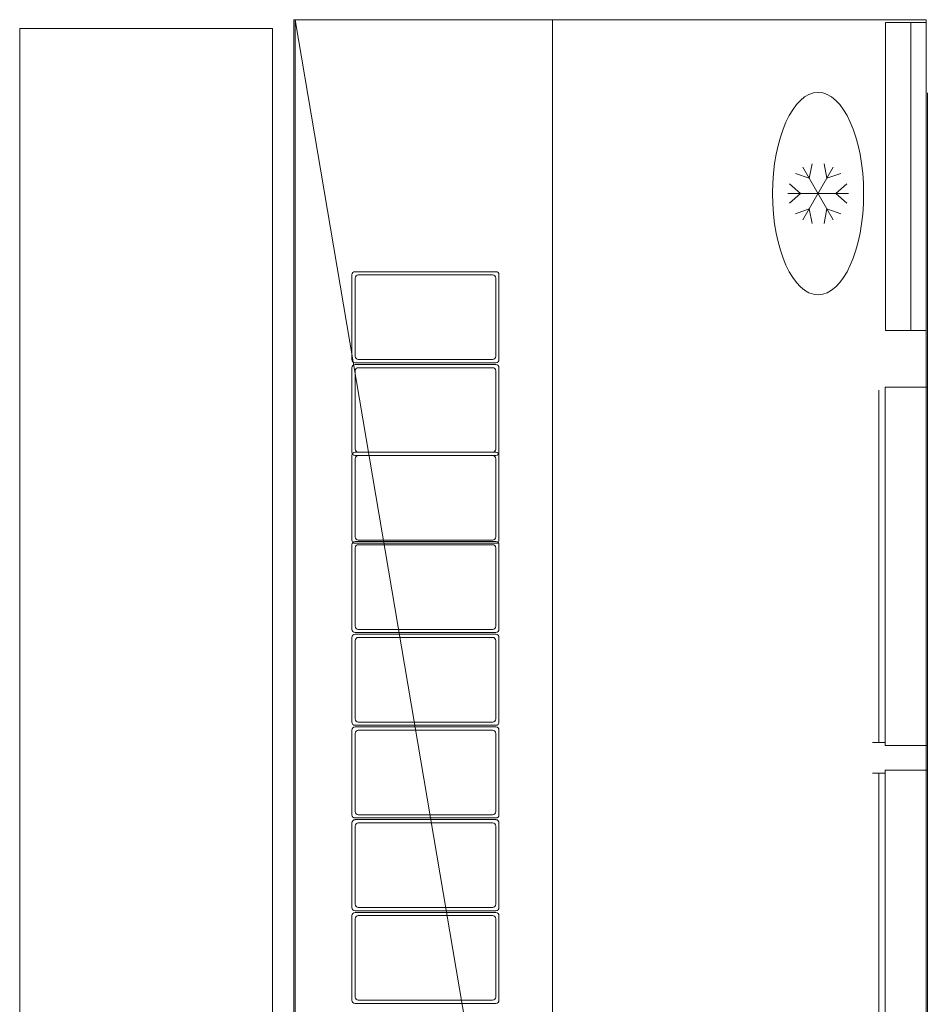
# Model space of a CAD drawing. Header units: millimetres. Extents: x 99250 to 122845, y -19292 to 18303.
# Tile 68 of 99: x 118433 to 119512, y 14007 to 15177. Entities that reach past the tile are written whole.
import ezdxf

# ---------------------------------------------------------------- set-up
doc = ezdxf.new("R2010")
doc.units = ezdxf.units.MM
doc.header["$MEASUREMENT"] = 0
doc.layers.add('IRISH HOUSE_HYD AIRPORT_DRAINAGE LAYOUT 1$0$GREY SCALE', color=8, linetype='Continuous')
doc.layers.add('IRISH HOUSE_HYD AIRPORT_DRAINAGE LAYOUT 1$0$GREYSCALE', color=8, linetype='Continuous', lineweight=0)
doc.layers.add('M-MEP-ELPR-EQUIP', color=6, linetype='Continuous', lineweight=20)

# ---------------------------------------------------------------- blocks, each defined once
blk = doc.blocks.new('IRISH HOUSE_HYD AIRPORT_DRAINAGE LAYOUT 1$0$FLOOR PLAN')
at = {"layer": 'IRISH HOUSE_HYD AIRPORT_DRAINAGE LAYOUT 1$0$GREYSCALE', "color": 8, "lineweight": 0}
for p, q in [((18758.8, 13373.1), (18758.8, 15177.4)), ((18758.8, 15177.4), (19510.7, 15177.4)), ((18760.3, 15177.4), (18760.3, 13875.4)), ((19066.1, 13373.1), (18760.3, 15177.4)), ((18760.3, 13373.1), (18760.3, 15177.4)), ((19066.1, 15177.4), (19066.1, 13373.1)), ((19510.7, 15177.4), (19510.7, 13373.1)), ((18432.6, 13523.6, 4524.1), (18432.6, 15166.8, 4524.1)), ((18432.6, 15166.8, 4524.1), (18733.3, 15166.8, 4524.1)), ((18733.3, 13523.6, 4524.1), (18733.3, 15166.8, 4524.1)), ((19512.1, 15090.3), (19512.1, 13586.7)), ((18831.5, 14877.9), (18998.8, 14877.9)), ((18831.5, 14877.9), (18998.8, 14877.9)), ((18827.7, 14773.5), (18827.7, 14874.1)), ((18827.7, 14773.5), (18827.7, 14874.1)), ((18831.5, 14777.3), (18831.5, 14870.2)), ((18831.5, 14777.3), (18831.5, 14870.2)), ((18835.3, 14874.1), (18994.9, 14874.1)), ((18835.3, 14874.1), (18994.9, 14874.1)), ((18998.8, 14870.2), (18998.8, 14777.3)), ((18998.8, 14870.2), (18998.8, 14777.3)), ((19002.6, 14874.1), (19002.6, 14773.5)), ((19002.6, 14874.1), (19002.6, 14773.5)), ((18998.8, 14769.7), (18831.5, 14769.7)), ((18998.8, 14769.7), (18831.5, 14769.7)), ((18994.9, 14773.5), (18835.3, 14773.5)), ((18994.9, 14773.5), (18835.3, 14773.5)), ((18827.7, 14663.3), (18827.7, 14763.8)), ((18827.7, 14663.3), (18827.7, 14763.8)), ((18831.5, 14767.7), (18998.8, 14767.7)), ((18831.5, 14767.7), (18998.8, 14767.7)), ((18831.5, 14667.1), (18831.5, 14760)), ((18831.5, 14667.1), (18831.5, 14760)), ((18835.3, 14763.8), (18994.9, 14763.8)), ((18835.3, 14763.8), (18994.9, 14763.8)), ((18998.8, 14760), (18998.8, 14667.1)), ((18998.8, 14760), (18998.8, 14667.1)), ((19002.6, 14763.8), (19002.6, 14663.3)), ((19002.6, 14763.8), (19002.6, 14663.3)), ((19454.4, 14737), (19454.4, 14318.4)), ((19461.9, 14314.7), (19461.9, 14740.7)), ((19461.9, 14740.7), (19512.1, 14740.7)), ((19512.1, 14740.7), (19512.1, 14314.7)), ((18827.7, 14659.5), (18827.7, 14558.9)), ((18827.7, 14659.5), (18827.7, 14558.9)), ((18998.8, 14663.3), (18831.5, 14663.3)), ((18998.8, 14663.3), (18831.5, 14663.3)), ((18998.8, 14659.5), (18831.5, 14659.5)), ((18998.8, 14659.5), (18831.5, 14659.5)), ((18831.5, 14655.6), (18831.5, 14562.7)), ((18831.5, 14655.6), (18831.5, 14562.7)), ((18994.9, 14663.3), (18835.3, 14663.3)), ((18994.9, 14663.3), (18835.3, 14663.3)), ((18994.9, 14659.5), (18835.3, 14659.5)), ((18994.9, 14659.5), (18835.3, 14659.5)), ((18998.8, 14562.7), (18998.8, 14655.6)), ((18998.8, 14562.7), (18998.8, 14655.6)), ((19002.6, 14558.9), (19002.6, 14659.5)), ((19002.6, 14558.9), (19002.6, 14659.5)), ((18835.3, 14558.9), (18994.9, 14558.9)), ((18835.3, 14558.9), (18994.9, 14558.9)), ((18827.7, 14553.4), (18827.7, 14452.8)), ((18827.7, 14553.4), (18827.7, 14452.8)), ((18998.8, 14557.2), (18831.5, 14557.2)), ((18998.8, 14557.2), (18831.5, 14557.2)), ((18831.5, 14555.1), (18998.8, 14555.1)), ((18831.5, 14555.1), (18998.8, 14555.1)), ((18831.5, 14549.6), (18831.5, 14456.6)), ((18831.5, 14549.6), (18831.5, 14456.6)), ((18994.9, 14553.4), (18835.3, 14553.4)), ((18994.9, 14553.4), (18835.3, 14553.4)), ((18998.8, 14456.6), (18998.8, 14549.6)), ((18998.8, 14456.6), (18998.8, 14549.6)), ((19002.6, 14452.8), (19002.6, 14553.4)), ((19002.6, 14452.8), (19002.6, 14553.4)), ((18827.7, 14443.2), (18827.7, 14342.6)), ((18827.7, 14443.2), (18827.7, 14342.6)), ((18831.5, 14449), (18998.8, 14449)), ((18831.5, 14449), (18998.8, 14449)), ((18998.8, 14447), (18831.5, 14447)), ((18998.8, 14447), (18831.5, 14447)), ((18835.3, 14452.8), (18994.9, 14452.8)), ((18835.3, 14452.8), (18994.9, 14452.8)), ((18994.9, 14443.2), (18835.3, 14443.2)), ((18994.9, 14443.2), (18835.3, 14443.2)), ((19002.6, 14342.6), (19002.6, 14443.2)), ((19002.6, 14342.6), (19002.6, 14443.2)), ((18831.5, 14439.4), (18831.5, 14346.4)), ((18831.5, 14439.4), (18831.5, 14346.4)), ((18998.8, 14346.4), (18998.8, 14439.4)), ((18998.8, 14346.4), (18998.8, 14439.4)), ((18831.5, 14338.8), (18998.8, 14338.8)), ((18831.5, 14338.8), (18998.8, 14338.8)), ((18998.8, 14336.8), (18831.5, 14336.8)), ((18998.8, 14336.8), (18831.5, 14336.8)), ((18835.3, 14342.6), (18994.9, 14342.6)), ((18835.3, 14342.6), (18994.9, 14342.6)), ((18827.7, 14333), (18827.7, 14232.4)), ((18827.7, 14333), (18827.7, 14232.4)), ((18831.5, 14329.1), (18831.5, 14236.2)), ((18831.5, 14329.1), (18831.5, 14236.2)), ((18994.9, 14333), (18835.3, 14333)), ((18994.9, 14333), (18835.3, 14333)), ((18998.8, 14236.2), (18998.8, 14329.1)), ((18998.8, 14236.2), (18998.8, 14329.1)), ((19002.6, 14232.4), (19002.6, 14333)), ((19002.6, 14232.4), (19002.6, 14333)), ((19446.9, 14318.4), (19461.9, 14318.4)), ((19512.1, 14314.7), (19461.9, 14314.7)), ((19446.9, 14281.9), (19461.9, 14281.9)), ((19454.4, 14281.9), (19454.4, 13862.3)), ((19461.9, 14285.6), (19461.9, 13858.6)), ((19512.1, 14285.6), (19461.9, 14285.6)), ((19512.1, 13858.6), (19512.1, 14285.6)), ((18835.3, 14232.4), (18994.9, 14232.4)), ((18835.3, 14232.4), (18994.9, 14232.4)), ((18827.7, 14122.2), (18827.7, 14222.7)), ((18827.7, 14122.2), (18827.7, 14222.7)), ((18831.5, 14228.6), (18998.8, 14228.6)), ((18831.5, 14228.6), (18998.8, 14228.6)), ((18831.5, 14226.6), (18998.8, 14226.6)), ((18831.5, 14226.6), (18998.8, 14226.6)), ((18835.3, 14222.7), (18994.9, 14222.7)), ((18835.3, 14222.7), (18994.9, 14222.7)), ((19002.6, 14222.7), (19002.6, 14122.2)), ((19002.6, 14222.7), (19002.6, 14122.2)), ((18831.5, 14126), (18831.5, 14218.9)), ((18831.5, 14126), (18831.5, 14218.9)), ((18998.8, 14218.9), (18998.8, 14126)), ((18998.8, 14218.9), (18998.8, 14126)), ((18998.8, 14118.3), (18831.5, 14118.3)), ((18998.8, 14118.3), (18831.5, 14118.3)), ((18831.5, 14116.3), (18998.8, 14116.3)), ((18831.5, 14116.3), (18998.8, 14116.3)), ((18994.9, 14122.2), (18835.3, 14122.2)), ((18994.9, 14122.2), (18835.3, 14122.2)), ((18827.7, 14012), (18827.7, 14112.5)), ((18827.7, 14012), (18827.7, 14112.5)), ((18831.5, 14015.8), (18831.5, 14108.7)), ((18831.5, 14015.8), (18831.5, 14108.7)), ((18835.3, 14112.5), (18994.9, 14112.5)), ((18835.3, 14112.5), (18994.9, 14112.5)), ((18998.8, 14108.7), (18998.8, 14015.8)), ((18998.8, 14108.7), (18998.8, 14015.8)), ((19002.6, 14112.5), (19002.6, 14012)), ((19002.6, 14112.5), (19002.6, 14012)), ((18994.9, 14012), (18835.3, 14012)), ((18994.9, 14012), (18835.3, 14012)), ((18998.8, 14008.1), (18831.5, 14008.1)), ((18998.8, 14008.1), (18831.5, 14008.1))]:
    blk.add_line(p, q, dxfattribs=at)
at = {"layer": 'IRISH HOUSE_HYD AIRPORT_DRAINAGE LAYOUT 1$0$GREYSCALE', "color": 8, "lineweight": 0, "ltscale": 700}
for p, q in [((19371.6, 14988.9, -661.6), (19375, 15006.1, -661.6)), ((19371.6, 14988.9, -661.6), (19375, 15006.1, -661.6)), ((19392.7, 14988.9, -661.6), (19389.3, 15006.1, -661.6)), ((19392.7, 14988.9, -661.6), (19389.3, 15006.1, -661.6)), ((19371.6, 14988.9, -661.6), (19355.1, 14994.6, -661.6)), ((19371.6, 14988.9, -661.6), (19355.1, 14994.6, -661.6)), ((19400.2, 14939.5, -661.6), (19364.1, 15002, -661.6)), ((19364.1, 14939.5, -661.6), (19400.2, 15002, -661.6)), ((19400.2, 14939.5, -661.6), (19364.1, 15002, -661.6)), ((19364.1, 14939.5, -661.6), (19400.2, 15002, -661.6)), ((19392.7, 14988.9, -661.6), (19409.2, 14994.6, -661.6)), ((19392.7, 14988.9, -661.6), (19409.2, 14994.6, -661.6)), ((19361.1, 14970.7, -661.6), (19348, 14982.2, -661.6)), ((19361.1, 14970.7, -661.6), (19348, 14982.2, -661.6)), ((19403.2, 14970.7, -661.6), (19416.4, 14982.2, -661.6)), ((19403.2, 14970.7, -661.6), (19416.4, 14982.2, -661.6)), ((19418.3, 14970.7, -661.6), (19346.1, 14970.7, -661.6)), ((19418.3, 14970.7, -661.6), (19346.1, 14970.7, -661.6)), ((19361.1, 14970.7, -661.6), (19348, 14959.2, -661.6)), ((19361.1, 14970.7, -661.6), (19348, 14959.2, -661.6)), ((19403.2, 14970.7, -661.6), (19416.4, 14959.2, -661.6)), ((19403.2, 14970.7, -661.6), (19416.4, 14959.2, -661.6)), ((19371.6, 14952.5, -661.6), (19355.1, 14946.8, -661.6)), ((19371.6, 14952.5, -661.6), (19355.1, 14946.8, -661.6)), ((19371.6, 14952.5, -661.6), (19375, 14935.3, -661.6)), ((19371.6, 14952.5, -661.6), (19375, 14935.3, -661.6)), ((19392.7, 14952.5, -661.6), (19389.3, 14935.3, -661.6)), ((19392.7, 14952.5, -661.6), (19389.3, 14935.3, -661.6)), ((19392.7, 14952.5, -661.6), (19409.2, 14946.8, -661.6)), ((19392.7, 14952.5, -661.6), (19409.2, 14946.8, -661.6))]:
    blk.add_line(p, q, dxfattribs=at)
at = {"layer": 'IRISH HOUSE_HYD AIRPORT_DRAINAGE LAYOUT 1$0$GREYSCALE', "color": 8, "lineweight": 0}
for centre, start, end in [((18831.5, 14874.1), 90, 180), ((18831.5, 14874.1), 90, 180), ((18998.8, 14874.1), 360, 90), ((18998.8, 14874.1), 360, 90), ((18835.3, 14870.2), 90, 180), ((18835.3, 14870.2), 90, 180), ((18994.9, 14870.2), 360, 90), ((18994.9, 14870.2), 360, 90), ((18831.5, 14773.5), 180, 270), ((18831.5, 14773.5), 180, 270), ((18835.3, 14777.3), 180, 270), ((18835.3, 14777.3), 180, 270), ((18994.9, 14777.3), 270, 360), ((18994.9, 14777.3), 270, 360), ((18998.8, 14773.5), 270, 360), ((18998.8, 14773.5), 270, 360), ((18831.5, 14763.8), 90, 180), ((18831.5, 14763.8), 90, 180), ((18835.3, 14760), 90, 180), ((18835.3, 14760), 90, 180), ((18994.9, 14760), 360, 90), ((18994.9, 14760), 360, 90), ((18998.8, 14763.8), 360, 90), ((18998.8, 14763.8), 360, 90), ((18835.3, 14667.1), 180, 270), ((18835.3, 14667.1), 180, 270), ((18994.9, 14667.1), 270, 360), ((18994.9, 14667.1), 270, 360), ((18831.5, 14663.3), 180, 270), ((18831.5, 14663.3), 180, 270), ((18831.5, 14659.5), 90, 180), ((18831.5, 14659.5), 90, 180), ((18835.3, 14655.6), 90, 180), ((18835.3, 14655.6), 90, 180), ((18994.9, 14655.6), 0, 90), ((18994.9, 14655.6), 0, 90), ((18998.8, 14663.3), 270, 360), ((18998.8, 14663.3), 270, 360), ((18998.8, 14659.5), 0, 90), ((18998.8, 14659.5), 0, 90), ((18831.5, 14558.9), 180, 270), ((18831.5, 14558.9), 180, 270), ((18835.3, 14562.7), 180, 270), ((18835.3, 14562.7), 180, 270), ((18994.9, 14562.7), 270, 0), ((18994.9, 14562.7), 270, 0), ((18998.8, 14558.9), 270, 0), ((18998.8, 14558.9), 270, 0), ((18831.5, 14553.4), 90, 180), ((18831.5, 14553.4), 90, 180), ((18835.3, 14549.6), 90, 180), ((18835.3, 14549.6), 90, 180), ((18994.9, 14549.6), 0, 90), ((18994.9, 14549.6), 0, 90), ((18998.8, 14553.4), 0, 90), ((18998.8, 14553.4), 0, 90), ((18835.3, 14456.6), 180, 270), ((18835.3, 14456.6), 180, 270), ((18994.9, 14456.6), 270, 0), ((18994.9, 14456.6), 270, 0), ((18831.5, 14452.8), 180, 270), ((18831.5, 14452.8), 180, 270), ((18831.5, 14443.2), 90, 180), ((18831.5, 14443.2), 90, 180), ((18835.3, 14439.4), 90, 180), ((18835.3, 14439.4), 90, 180), ((18994.9, 14439.4), 0, 90), ((18994.9, 14439.4), 0, 90), ((18998.8, 14452.8), 270, 0), ((18998.8, 14452.8), 270, 0), ((18998.8, 14443.2), 0, 90), ((18998.8, 14443.2), 0, 90), ((18831.5, 14342.6), 180, 270), ((18831.5, 14342.6), 180, 270), ((18831.5, 14333), 90, 180), ((18831.5, 14333), 90, 180), ((18835.3, 14346.4), 180, 270), ((18835.3, 14346.4), 180, 270), ((18994.9, 14346.4), 270, 0), ((18994.9, 14346.4), 270, 0), ((18998.8, 14342.6), 270, 0), ((18998.8, 14342.6), 270, 0), ((18998.8, 14333), 360, 90), ((18998.8, 14333), 360, 90), ((18835.3, 14329.1), 90, 180), ((18835.3, 14329.1), 90, 180), ((18994.9, 14329.1), 0, 90), ((18994.9, 14329.1), 0, 90), ((18831.5, 14232.4), 180, 270), ((18831.5, 14232.4), 180, 270), ((18835.3, 14236.2), 180, 270), ((18835.3, 14236.2), 180, 270), ((18994.9, 14236.2), 270, 360), ((18994.9, 14236.2), 270, 360), ((18998.8, 14232.4), 270, 0), ((18998.8, 14232.4), 270, 0), ((18831.5, 14222.7), 90, 180), ((18831.5, 14222.7), 90, 180), ((18835.3, 14218.9), 90, 180), ((18835.3, 14218.9), 90, 180), ((18994.9, 14218.9), 0, 90), ((18994.9, 14218.9), 0, 90), ((18998.8, 14222.7), 360, 90), ((18998.8, 14222.7), 360, 90), ((18835.3, 14126), 180, 270), ((18835.3, 14126), 180, 270), ((18994.9, 14126), 270, 360), ((18994.9, 14126), 270, 360), ((18831.5, 14122.2), 180, 270), ((18831.5, 14122.2), 180, 270), ((18831.5, 14112.5), 90, 180), ((18831.5, 14112.5), 90, 180), ((18998.8, 14122.2), 270, 0), ((18998.8, 14122.2), 270, 0), ((18998.8, 14112.5), 360, 90), ((18998.8, 14112.5), 360, 90), ((18835.3, 14108.7), 90, 180), ((18835.3, 14108.7), 90, 180), ((18994.9, 14108.7), 0, 90), ((18994.9, 14108.7), 0, 90), ((18831.5, 14012), 180, 270), ((18831.5, 14012), 180, 270), ((18835.3, 14015.8), 180, 270), ((18835.3, 14015.8), 180, 270), ((18994.9, 14015.8), 270, 360), ((18994.9, 14015.8), 270, 360), ((18998.8, 14012), 270, 0), ((18998.8, 14012), 270, 0)]:
    blk.add_arc(centre, 3.82, start, end, dxfattribs=at)
at = {"layer": 'IRISH HOUSE_HYD AIRPORT_DRAINAGE LAYOUT 1$0$GREYSCALE', "color": 8, "lineweight": 0, "ltscale": 700}
blk.add_ellipse((19382.2, 14970.7, -661.6), major_axis=(0, -120.3), ratio=0.45, dxfattribs=at)
blk.add_ellipse((19382.2, 14970.7, -661.6), major_axis=(0, -120.3), ratio=0.45, dxfattribs=at)
at = {"layer": 'IRISH HOUSE_HYD AIRPORT_DRAINAGE LAYOUT 1$0$GREYSCALE', "color": 8, "lineweight": 0}
for points in [[(19462.5, 14808.2, -10659.1), (19462.5, 14808.2, -10123.8), (19462.5, 15173.9, -10123.8), (19462.5, 15173.9, -10659.1)], [(19462.5, 14808.2, -10123.8), (19510.7, 14808.2, -10123.8), (19510.7, 15173.9, -10123.8), (19462.5, 15173.9, -10123.8)], [(19510.7, 14808.2, -10659.1), (19462.5, 14808.2, -10659.1), (19462.5, 15173.9, -10659.1), (19510.7, 15173.9, -10659.1)], [(19462.5, 14808.2, -10659.1), (19462.5, 14808.2, -10123.8), (19462.5, 15173.9, -10123.8), (19462.5, 15173.9, -10659.1)], [(19462.5, 14808.2, -10123.8), (19510.7, 14808.2, -10123.8), (19510.7, 15173.9, -10123.8), (19462.5, 15173.9, -10123.8)], [(19510.7, 14808.2, -10659.1), (19462.5, 14808.2, -10659.1), (19462.5, 15173.9, -10659.1), (19510.7, 15173.9, -10659.1)], [(19510.7, 15173.9, -10244.1), (19510.7, 14808.2, -10244.1), (19492.6, 14808.2, -10244.1), (19492.6, 15173.9, -10244.1)], [(19492.6, 14808.2, -10244.1), (19492.6, 14808.2, -10141.8), (19492.6, 15173.9, -10141.8), (19492.6, 15173.9, -10244.1)], [(19510.7, 14808.2, -10141.8), (19492.6, 14808.2, -10141.8), (19492.6, 15173.9, -10141.8), (19510.7, 15173.9, -10141.8)], [(19510.7, 15173.9, -10244.1), (19510.7, 14808.2, -10244.1), (19492.6, 14808.2, -10244.1), (19492.6, 15173.9, -10244.1)], [(19492.6, 14808.2, -10244.1), (19492.6, 14808.2, -10141.8), (19492.6, 15173.9, -10141.8), (19492.6, 15173.9, -10244.1)], [(19510.7, 14808.2, -10141.8), (19492.6, 14808.2, -10141.8), (19492.6, 15173.9, -10141.8), (19510.7, 15173.9, -10141.8)], [(19510.7, 14808.2, -10244.1), (19510.7, 14808.2, -10659.1), (19510.7, 15173.9, -10659.1), (19510.7, 15173.9, -10244.1)], [(19510.7, 15173.9, -10123.8), (19510.7, 14808.2, -10123.8), (19510.7, 14808.2, -10141.8), (19510.7, 15173.9, -10141.8)], [(19510.7, 14808.2, -10244.1), (19510.7, 14808.2, -10659.1), (19510.7, 15173.9, -10659.1), (19510.7, 15173.9, -10244.1)], [(19510.7, 15173.9, -10123.8), (19510.7, 14808.2, -10123.8), (19510.7, 14808.2, -10141.8), (19510.7, 15173.9, -10141.8)]]:
    blk.add_3dface(points, dxfattribs=at)
for points, invisible_edges in [([(19492.6, 15173.9, -10141.8), (19462.5, 15173.9, -10123.8), (19462.5, 15173.9, -10659.1), (19492.6, 15173.9, -10244.1)], 5), ([(19492.6, 15173.9, -10244.1), (19510.7, 15173.9, -10244.1), (19510.7, 15173.9, -10659.1), (19462.5, 15173.9, -10659.1)], 8), ([(19462.5, 15173.9, -10123.8), (19492.6, 15173.9, -10141.8), (19510.7, 15173.9, -10141.8), (19510.7, 15173.9, -10123.8)], 1), ([(19492.6, 15173.9, -10141.8), (19462.5, 15173.9, -10123.8), (19462.5, 15173.9, -10659.1), (19492.6, 15173.9, -10244.1)], 5), ([(19492.6, 15173.9, -10244.1), (19510.7, 15173.9, -10244.1), (19510.7, 15173.9, -10659.1), (19462.5, 15173.9, -10659.1)], 8), ([(19462.5, 15173.9, -10123.8), (19492.6, 15173.9, -10141.8), (19510.7, 15173.9, -10141.8), (19510.7, 15173.9, -10123.8)], 1), ([(19492.6, 14808.2, -10141.8), (19462.5, 14808.2, -10123.8), (19462.5, 14808.2, -10659.1), (19492.6, 14808.2, -10244.1)], 5), ([(19492.6, 14808.2, -10244.1), (19510.7, 14808.2, -10244.1), (19510.7, 14808.2, -10659.1), (19462.5, 14808.2, -10659.1)], 8), ([(19462.5, 14808.2, -10123.8), (19492.6, 14808.2, -10141.8), (19510.7, 14808.2, -10141.8), (19510.7, 14808.2, -10123.8)], 1), ([(19492.6, 14808.2, -10141.8), (19462.5, 14808.2, -10123.8), (19462.5, 14808.2, -10659.1), (19492.6, 14808.2, -10244.1)], 5), ([(19492.6, 14808.2, -10244.1), (19510.7, 14808.2, -10244.1), (19510.7, 14808.2, -10659.1), (19462.5, 14808.2, -10659.1)], 8), ([(19462.5, 14808.2, -10123.8), (19492.6, 14808.2, -10141.8), (19510.7, 14808.2, -10141.8), (19510.7, 14808.2, -10123.8)], 1)]:
    blk.add_3dface(points, dxfattribs=dict(at, invisible_edges=invisible_edges))
blk = doc.blocks.new('IRISH HOUSE_HYD AIRPORT_DRAINAGE LAYOUT 1')
at = {"layer": 'IRISH HOUSE_HYD AIRPORT_DRAINAGE LAYOUT 1$0$GREY SCALE'}
blk.add_blockref('IRISH HOUSE_HYD AIRPORT_DRAINAGE LAYOUT 1$0$FLOOR PLAN', (0, 0), dxfattribs=at)

msp = doc.modelspace()

# ---------------------------------------------------------------- block references
at = {"layer": 'M-MEP-ELPR-EQUIP'}
msp.add_blockref('IRISH HOUSE_HYD AIRPORT_DRAINAGE LAYOUT 1', (100000, 0), dxfattribs=at)

doc.saveas('drawing.dxf')
